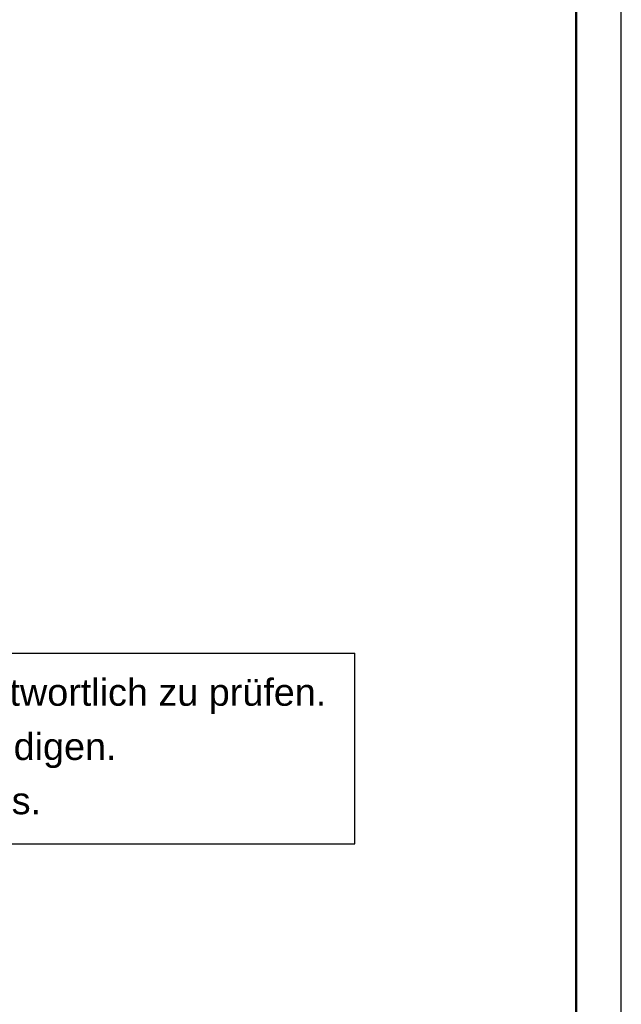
# Model space of a CAD drawing. Header units: metres. Extents: x 1316.5 to 1415.3, y -94.1 to -52.
# Tile 246 of 256: x 1394.8 to 1398.2, y -79.5 to -74.1. Entities that reach past the tile are written whole.
import ezdxf

# ---------------------------------------------------------------- set-up
doc = ezdxf.new("R2010")
doc.units = ezdxf.units.M
doc.linetypes.add('AUSGEZOGEN', pattern=[0])
doc.layers.add('XR$10$Legende', color=4, linetype='AUSGEZOGEN', lineweight=13)
doc.styles.add('ARIAL', font='arial.ttf')

msp = doc.modelspace()

# ---------------------------------------------------------------- linework, layer by layer
at = {"layer": 'XR$10$Legende', "color": 7, "linetype": 'AUSGEZOGEN', "lineweight": 25, "transparency": 33554687}
for p, q in [((1388.8277, -77.5971), (1396.6977, -77.5971)), ((1396.6977, -78.6571), (1396.6977, -77.5971)), ((1388.8277, -78.6571), (1396.6977, -78.6571))]:
    msp.add_line(p, q, dxfattribs=at)
at = {"layer": 'XR$10$Legende', "color": 6, "linetype": 'AUSGEZOGEN', "lineweight": 25, "transparency": 33554687}
msp.add_lwpolyline([(1338.7277, -94.0931), (1398.1777, -94.0931), (1398.1777, -52.0431), (1338.7277, -52.0431), (1338.7277, -94.0931)], close=True, dxfattribs=at)
at = {"layer": 'XR$10$Legende', "color": 1, "linetype": 'AUSGEZOGEN', "lineweight": 50, "transparency": 33554687}
msp.add_lwpolyline([(1339.7277, -93.8431), (1397.9277, -93.8431), (1397.9277, -52.2931), (1339.7277, -52.2931), (1339.7277, -93.8431)], close=True, dxfattribs=at)

# ---------------------------------------------------------------- texts
at = {"layer": 'XR$10$Legende', "color": 7, "linetype": 'AUSGEZOGEN', "lineweight": 25, "transparency": 33554687, "insert": (1388.9817, -77.7396), "char_height": 0.15, "width": 7.667878, "attachment_point": 1, "line_spacing_factor": 1.204819, "style": 'ARIAL'}
msp.add_mtext('\\A1;{\\fArial|i0|b0;\\H0.150000;\\W1.000000;\\C7;Sämtliche Maße sind an der Baustelle vor Arbeitsbeginn verantwortlich zu prüfen.}\\P{\\fArial|i0|b0;\\H0.150000;\\W1.000000;\\C7;Bei Unstimmigkeiten ist unverzüglich die Bauleitung zu verständigen.}\\P{\\fArial|i0|b0;\\H0.150000;\\W1.000000;\\C7;Alle tragenden Teile und Materialien nach Angabe des Statikers.}\\P', dxfattribs=at)

doc.saveas('drawing.dxf')
